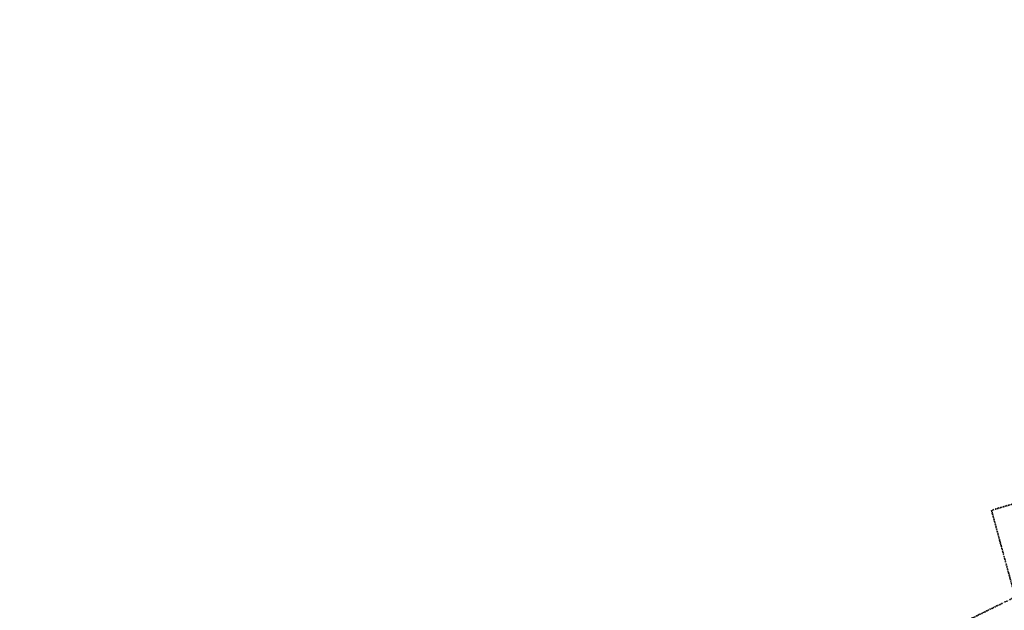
# Model space of a CAD drawing. Header units: metres. Extents: x 169249 to 194689, y 406250 to 412203.
# Tile 152 of 256: x 175822 to 178992, y 408160 to 410063. Entities that reach past the tile are written whole.
import ezdxf

# ---------------------------------------------------------------- set-up
doc = ezdxf.new("R2010")
doc.units = ezdxf.units.M
doc.linetypes.add('BGT_NLCS_N264$0$AL-TEKENBLADGRENS', pattern=[11.5, 2.5, -1.5, 1, -1.5, 1, -1.5, 2.5])
doc.layers.add('BGT_NLCS_N264$0$X-XX-AL-TEKENBLADGRENS-G', color=252, linetype='BGT_NLCS_N264$0$AL-TEKENBLADGRENS', lineweight=35)
doc.layers.add('X-XX-AL-REFERENTIE-G', color=7, linetype='CONTINUOUS', lineweight=18)

# ---------------------------------------------------------------- blocks, each defined once
blk = doc.blocks.new('BGT_NLCS_N264')
at = {"layer": 'BGT_NLCS_N264$0$X-XX-AL-TEKENBLADGRENS-G'}
blk.add_polyline3d([(184436.2, 410062.7, 0), (184183.2, 410038.1, 0), (183733.6, 409938, 0), (183392.8, 409722.9, 0), (183112.6, 409661, 0), (181934.1, 409497.2, 0), (181576, 409477.9, 0), (181380.5, 409402.7, 0), (181348.1, 409368.9, 0), (179688.8, 408537.5, 0), (179322.3, 408353.8, 0), (179291.5, 408424.3, 0), (179251.7, 408571.1, 0), (178950.6, 408481.9, 0), (179026.6, 408202.5, 0), (178645.2, 408015, 0), (178496.7, 408130.5, 0), (178197, 408003.3, 0), (177935.6, 407601.6, 0), (177344.8, 407184.5, 0), (176213.4, 406694.8, 0), (175774.3, 406688.9, 0)], dxfattribs=at)

msp = doc.modelspace()

# ---------------------------------------------------------------- block references
at = {"layer": 'X-XX-AL-REFERENTIE-G'}
msp.add_blockref('BGT_NLCS_N264', (0, 0), dxfattribs=at)

doc.saveas('drawing.dxf')
